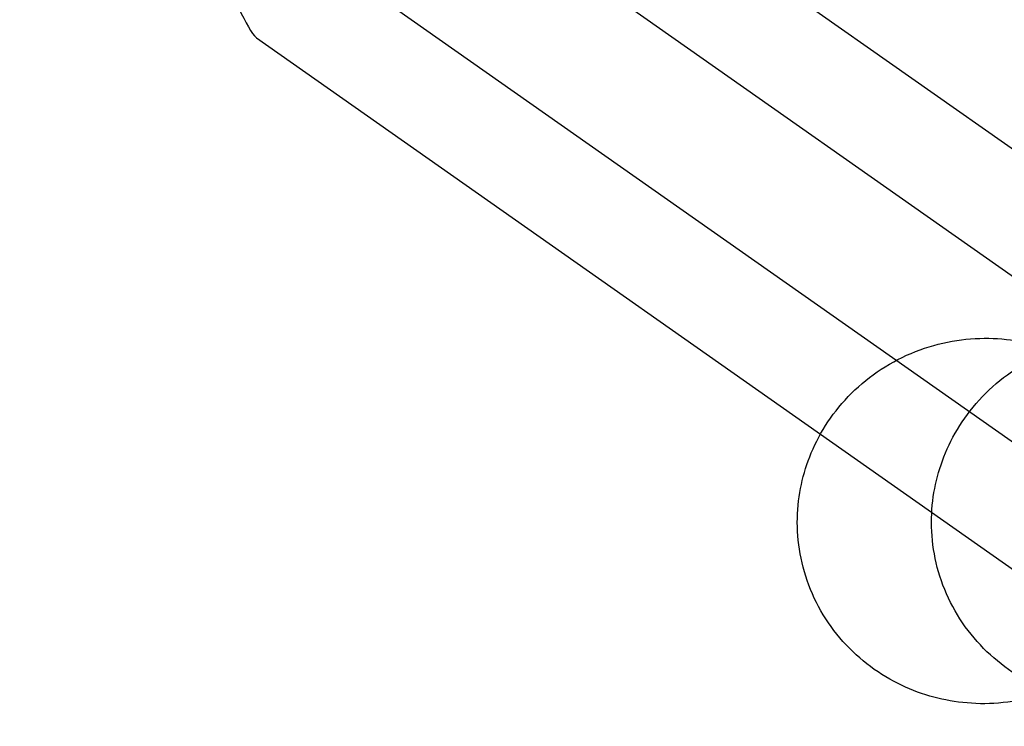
# Model space of a CAD drawing. Extents: x 2585 to 3160, y 2666 to 3200.
# Tile 185 of 256: x 3067 to 3109, y 2667 to 2697. Entities that reach past the tile are written whole.
import ezdxf

# ---------------------------------------------------------------- set-up
doc = ezdxf.new("R2010")
doc.units = 0
doc.layers.add('PP', color=51, linetype='CONTINUOUS')

msp = doc.modelspace()

# ---------------------------------------------------------------- linework, layer by layer
at = {"layer": 'PP'}
for p, q in [((3081.366, 2711.221, 400.363), (3123.075, 2681.92, 26.161)), ((3071.653, 2705.575, 400.02), (3113.362, 2676.274, 25.82)), ((3087.093, 2701.783, 401.564), (3128.801, 2672.482, 27.361)), ((3077.38, 2696.137, 401.221), (3119.088, 2666.836, 27.021))]:
    msp.add_line(p, q, dxfattribs=at)
at = {"layer": 'PP', "extrusion": (-0.080268, 0.077768, 0.993735)}
msp.add_lwpolyline([(-4077.718, 376.869), (-4077.63, 376.715), (-4077.546, 376.557), (-4077.464, 376.397), (-4077.385, 376.233), (-4077.309, 376.066), (-4077.237, 375.896), (-4077.167, 375.724), (-4077.102, 375.548), (-4077.04, 375.37), (-4076.981, 375.189), (-4076.927, 375.006), (-4076.877, 374.82), (-4076.831, 374.633), (-4076.789, 374.443), (-4076.752, 374.251), (-4076.719, 374.057), (-4076.691, 373.862), (-4076.668, 373.665), (-4076.65, 373.467), (-4076.636, 373.268), (-4076.627, 373.068), (-4076.624, 372.867), (-4076.626, 372.665), (-4076.632, 372.464), (-4076.644, 372.262), (-4076.662, 372.06), (-4076.684, 371.858), (-4076.712, 371.657), (-4076.745, 371.456), (-4076.783, 371.257), (-4076.826, 371.058), (-4076.875, 370.86), (-4076.929, 370.664), (-4076.987, 370.47), (-4077.051, 370.278), (-4077.12, 370.087), (-4077.193, 369.899), (-4077.272, 369.713), (-4077.355, 369.53), (-4077.442, 369.349), (-4077.534, 369.172), (-4077.63, 368.997), (-4077.73, 368.826), (-4077.835, 368.657), (-4077.943, 368.493), (-4078.054, 368.332), (-4078.17, 368.174), (-4078.289, 368.02), (-4078.411, 367.871), (-4078.536, 367.725), (-4078.664, 367.583), (-4078.794, 367.445), (-4078.927, 367.312), (-4079.063, 367.182), (-4079.201, 367.057), (-4079.34, 366.936), (-4079.482, 366.819), (-4079.625, 366.707), (-4079.77, 366.599), (-4079.916, 366.495), (-4080.064, 366.395), (-4080.212, 366.3), (-4080.361, 366.209), (-4080.512, 366.122), (-4080.664, 366.038), (-4080.819, 365.958), (-4080.977, 365.88), (-4081.139, 365.805), (-4081.304, 365.733), (-4081.472, 365.665), (-4081.643, 365.6), (-4081.817, 365.538), (-4081.993, 365.481), (-4082.172, 365.427), (-4082.354, 365.377), (-4082.538, 365.332), (-4082.725, 365.29), (-4082.914, 365.253), (-4083.105, 365.221), (-4083.298, 365.193), (-4083.492, 365.17), (-4083.688, 365.152), (-4083.886, 365.138), (-4084.084, 365.13), (-4084.284, 365.126), (-4084.485, 365.128), (-4084.686, 365.134), (-4084.888, 365.146), (-4085.09, 365.163), (-4085.293, 365.186), (-4085.495, 365.213), (-4085.697, 365.246), (-4085.898, 365.284), (-4086.099, 365.327), (-4086.298, 365.376), (-4086.497, 365.429), (-4086.694, 365.488), (-4086.89, 365.552), (-4087.084, 365.62), (-4087.276, 365.694), (-4087.466, 365.772), (-4087.654, 365.855), (-4087.839, 365.943), (-4088.022, 366.035), (-4088.202, 366.131), (-4088.379, 366.232), (-4088.553, 366.336), (-4088.723, 366.445), (-4088.891, 366.557), (-4089.055, 366.673), (-4089.215, 366.793), (-4089.372, 366.915), (-4089.524, 367.041), (-4089.673, 367.17), (-4089.818, 367.302), (-4089.959, 367.436), (-4090.096, 367.573), (-4090.229, 367.712), (-4090.358, 367.853), (-4090.482, 367.995), (-4090.602, 368.14), (-4090.718, 368.286), (-4090.83, 368.434), (-4090.938, 368.583), (-4091.041, 368.733), (-4091.14, 368.884), (-4091.235, 369.036), (-4091.325, 369.188), (-4091.413, 369.342), (-4091.497, 369.5), (-4091.579, 369.661), (-4091.658, 369.824), (-4091.734, 369.991), (-4091.807, 370.161), (-4091.876, 370.334), (-4091.941, 370.509), (-4092.003, 370.687), (-4092.062, 370.868), (-4092.116, 371.051), (-4092.166, 371.237), (-4092.212, 371.425), (-4092.254, 371.615), (-4092.291, 371.806), (-4092.324, 372), (-4092.352, 372.195), (-4092.375, 372.392), (-4092.394, 372.59), (-4092.407, 372.789), (-4092.416, 372.99), (-4092.419, 373.19), (-4092.417, 373.392), (-4092.411, 373.594), (-4092.399, 373.796), (-4092.381, 373.997), (-4092.359, 374.199), (-4092.331, 374.4), (-4092.298, 374.601), (-4092.26, 374.801), (-4092.217, 374.999), (-4092.168, 375.197), (-4092.114, 375.393), (-4092.056, 375.587), (-4091.992, 375.78), (-4091.923, 375.97), (-4091.85, 376.158), (-4091.771, 376.344), (-4091.688, 376.527), (-4091.601, 376.708), (-4091.509, 376.886), (-4091.413, 377.06), (-4091.313, 377.232), (-4091.209, 377.4), (-4091.1, 377.564), (-4090.989, 377.726), (-4090.873, 377.883), (-4090.754, 378.037), (-4090.632, 378.187), (-4090.507, 378.332), (-4090.38, 378.474), (-4090.249, 378.612), (-4090.116, 378.746), (-4089.98, 378.875), (-4089.842, 379), (-4089.703, 379.121), (-4089.561, 379.238), (-4089.418, 379.35), (-4089.273, 379.458), (-4089.127, 379.562), (-4088.979, 379.662), (-4088.831, 379.757), (-4088.682, 379.848), (-4088.532, 379.935), (-4088.38, 380.019), (-4088.224, 380.1), (-4088.066, 380.178), (-4087.904, 380.252), (-4087.739, 380.324), (-4087.571, 380.393), (-4087.4, 380.457), (-4087.227, 380.519), (-4087.05, 380.576), (-4086.871, 380.63), (-4086.689, 380.68), (-4086.505, 380.725), (-4086.318, 380.767), (-4086.129, 380.804), (-4085.938, 380.836), (-4085.746, 380.864), (-4085.551, 380.887), (-4085.355, 380.906), (-4085.157, 380.919), (-4084.959, 380.928), (-4084.759, 380.931), (-4084.558, 380.93), (-4084.357, 380.923), (-4084.155, 380.911), (-4083.953, 380.894), (-4083.75, 380.872), (-4083.548, 380.844), (-4083.346, 380.811), (-4083.145, 380.773), (-4082.944, 380.73), (-4082.745, 380.682), (-4082.546, 380.628), (-4082.349, 380.569), (-4082.153, 380.506), (-4081.959, 380.437), (-4081.767, 380.363), (-4081.577, 380.285), (-4081.389, 380.202), (-4081.204, 380.114), (-4081.021, 380.022), (-4080.841, 379.926), (-4080.664, 379.825), (-4080.49, 379.721), (-4080.32, 379.612), (-4080.152, 379.5), (-4079.988, 379.384), (-4079.828, 379.264), (-4079.671, 379.142), (-4079.519, 379.016), (-4079.37, 378.887), (-4079.225, 378.755), (-4079.084, 378.621), (-4078.947, 378.485), (-4078.814, 378.346), (-4078.685, 378.205), (-4078.561, 378.062), (-4078.441, 377.917), (-4078.325, 377.771), (-4078.213, 377.623), (-4078.106, 377.474), (-4078.002, 377.324), (-4077.903, 377.173), (-4077.808, 377.021)], close=True, dxfattribs=at)
at = {"layer": 'PP', "extrusion": (-0.080162, 0.07779, 0.993742)}
msp.add_lwpolyline([(-4081.994, 377.704), (-4081.907, 377.55), (-4081.822, 377.393), (-4081.74, 377.232), (-4081.661, 377.068), (-4081.585, 376.902), (-4081.512, 376.732), (-4081.443, 376.559), (-4081.377, 376.384), (-4081.315, 376.206), (-4081.257, 376.025), (-4081.202, 375.842), (-4081.152, 375.656), (-4081.106, 375.469), (-4081.064, 375.279), (-4081.026, 375.087), (-4080.994, 374.893), (-4080.965, 374.698), (-4080.942, 374.501), (-4080.923, 374.303), (-4080.91, 374.104), (-4080.901, 373.904), (-4080.897, 373.703), (-4080.899, 373.502), (-4080.905, 373.3), (-4080.917, 373.098), (-4080.934, 372.896), (-4080.957, 372.694), (-4080.984, 372.493), (-4081.017, 372.292), (-4081.055, 372.093), (-4081.098, 371.894), (-4081.147, 371.696), (-4081.2, 371.5), (-4081.259, 371.306), (-4081.322, 371.113), (-4081.391, 370.923), (-4081.464, 370.735), (-4081.542, 370.549), (-4081.625, 370.365), (-4081.712, 370.185), (-4081.804, 370.007), (-4081.9, 369.832), (-4082, 369.661), (-4082.104, 369.493), (-4082.212, 369.328), (-4082.324, 369.167), (-4082.439, 369.009), (-4082.558, 368.855), (-4082.68, 368.705), (-4082.805, 368.559), (-4082.933, 368.418), (-4083.063, 368.28), (-4083.196, 368.146), (-4083.332, 368.016), (-4083.469, 367.891), (-4083.609, 367.77), (-4083.75, 367.653), (-4083.894, 367.541), (-4084.038, 367.432), (-4084.185, 367.328), (-4084.332, 367.229), (-4084.48, 367.133), (-4084.629, 367.042), (-4084.779, 366.955), (-4084.931, 366.871), (-4085.087, 366.79), (-4085.245, 366.712), (-4085.407, 366.637), (-4085.571, 366.565), (-4085.739, 366.497), (-4085.91, 366.432), (-4086.084, 366.37), (-4086.26, 366.313), (-4086.44, 366.259), (-4086.621, 366.209), (-4086.806, 366.163), (-4086.992, 366.122), (-4087.181, 366.085), (-4087.372, 366.052), (-4087.565, 366.024), (-4087.759, 366.001), (-4087.955, 365.982), (-4088.153, 365.968), (-4088.352, 365.96), (-4088.551, 365.956), (-4088.752, 365.958), (-4088.953, 365.964), (-4089.155, 365.976), (-4089.358, 365.993), (-4089.56, 366.015), (-4089.762, 366.042), (-4089.964, 366.075), (-4090.165, 366.113), (-4090.366, 366.156), (-4090.566, 366.204), (-4090.764, 366.257), (-4090.962, 366.316), (-4091.157, 366.38), (-4091.352, 366.448), (-4091.544, 366.521), (-4091.734, 366.6), (-4091.922, 366.682), (-4092.107, 366.77), (-4092.29, 366.862), (-4092.47, 366.958), (-4092.647, 367.059), (-4092.821, 367.163), (-4092.992, 367.271), (-4093.159, 367.384), (-4093.323, 367.5), (-4093.483, 367.619), (-4093.64, 367.741), (-4093.793, 367.867), (-4093.942, 367.996), (-4094.087, 368.127), (-4094.228, 368.261), (-4094.365, 368.398), (-4094.498, 368.537), (-4094.627, 368.678), (-4094.751, 368.821), (-4094.872, 368.965), (-4094.988, 369.111), (-4095.1, 369.259), (-4095.207, 369.408), (-4095.311, 369.558), (-4095.41, 369.709), (-4095.505, 369.86), (-4095.596, 370.013), (-4095.683, 370.167), (-4095.768, 370.324), (-4095.85, 370.485), (-4095.929, 370.648), (-4096.005, 370.815), (-4096.078, 370.985), (-4096.147, 371.158), (-4096.213, 371.333), (-4096.275, 371.511), (-4096.333, 371.692), (-4096.388, 371.875), (-4096.438, 372.061), (-4096.484, 372.248), (-4096.526, 372.438), (-4096.563, 372.63), (-4096.596, 372.824), (-4096.624, 373.019), (-4096.648, 373.216), (-4096.667, 373.414), (-4096.68, 373.613), (-4096.689, 373.813), (-4096.693, 374.014), (-4096.691, 374.215), (-4096.684, 374.417), (-4096.673, 374.619), (-4096.656, 374.821), (-4096.633, 375.023), (-4096.606, 375.224), (-4096.573, 375.425), (-4096.535, 375.624), (-4096.492, 375.823), (-4096.443, 376.021), (-4096.39, 376.217), (-4096.331, 376.411), (-4096.267, 376.603), (-4096.199, 376.794), (-4096.125, 376.982), (-4096.047, 377.168), (-4095.965, 377.352), (-4095.877, 377.532), (-4095.786, 377.71), (-4095.69, 377.885), (-4095.59, 378.056), (-4095.485, 378.224), (-4095.377, 378.389), (-4095.266, 378.55), (-4095.15, 378.708), (-4095.032, 378.862), (-4094.91, 379.011), (-4094.785, 379.157), (-4094.657, 379.299), (-4094.527, 379.437), (-4094.394, 379.571), (-4094.258, 379.7), (-4094.121, 379.826), (-4093.981, 379.947), (-4093.839, 380.064), (-4093.696, 380.176), (-4093.551, 380.284), (-4093.405, 380.388), (-4093.258, 380.488), (-4093.11, 380.584), (-4092.96, 380.675), (-4092.81, 380.762), (-4092.658, 380.846), (-4092.503, 380.927), (-4092.345, 381.005), (-4092.183, 381.08), (-4092.018, 381.151), (-4091.85, 381.22), (-4091.68, 381.285), (-4091.506, 381.347), (-4091.329, 381.404), (-4091.15, 381.458), (-4090.968, 381.508), (-4090.784, 381.554), (-4090.598, 381.595), (-4090.409, 381.632), (-4090.218, 381.665), (-4090.025, 381.693), (-4089.831, 381.716), (-4089.635, 381.735), (-4089.437, 381.748), (-4089.238, 381.757), (-4089.038, 381.761), (-4088.838, 381.759), (-4088.636, 381.753), (-4088.434, 381.741), (-4088.232, 381.724), (-4088.03, 381.702), (-4087.828, 381.675), (-4087.626, 381.642), (-4087.424, 381.604), (-4087.224, 381.561), (-4087.024, 381.513), (-4086.825, 381.459), (-4086.628, 381.401), (-4086.432, 381.337), (-4086.238, 381.269), (-4086.046, 381.195), (-4085.856, 381.117), (-4085.668, 381.034), (-4085.483, 380.947), (-4085.3, 380.855), (-4085.12, 380.759), (-4084.943, 380.658), (-4084.769, 380.554), (-4084.598, 380.445), (-4084.431, 380.333), (-4084.267, 380.217), (-4084.106, 380.098), (-4083.95, 379.975), (-4083.797, 379.85), (-4083.648, 379.721), (-4083.503, 379.59), (-4083.362, 379.455), (-4083.225, 379.319), (-4083.092, 379.18), (-4082.963, 379.039), (-4082.838, 378.896), (-4082.718, 378.752), (-4082.602, 378.606), (-4082.49, 378.458), (-4082.382, 378.309), (-4082.279, 378.159), (-4082.18, 378.008), (-4082.085, 377.857)], close=True, dxfattribs=at)
at = {"layer": 'PP', "extrusion": (0.977072, 0.202025, 0.067204)}
msp.add_arc((2053.358, 157.691, 3578.472), 36.346, 85.3527, 174.6197, dxfattribs=at)

doc.saveas('drawing.dxf')
